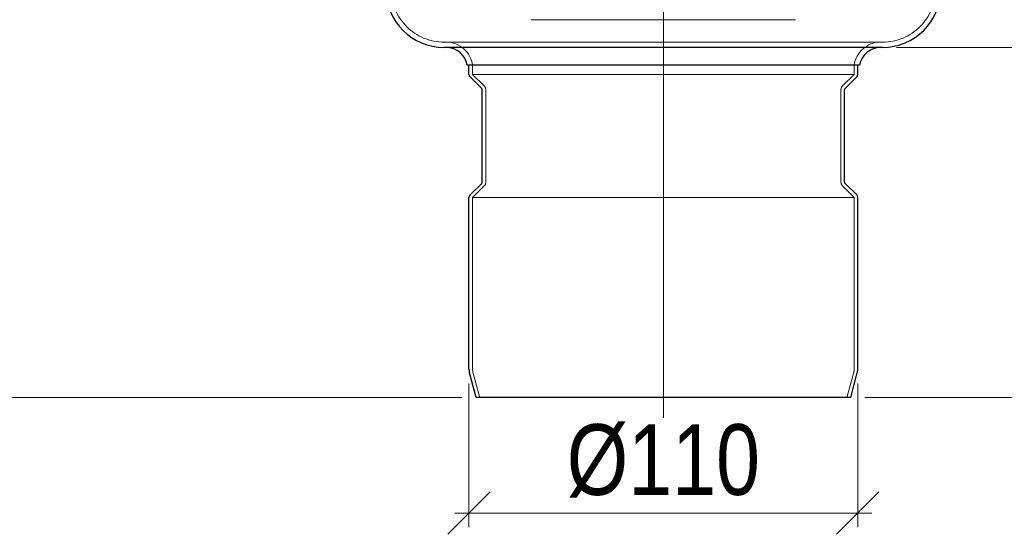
# Model space of a CAD drawing. Header units: millimetres. Extents: x -300186 to 535068, y -28581 to 763298.
# Tile 76 of 256: x -809 to -530, y 137532 to 137677. Entities that reach past the tile are written whole.
import ezdxf

# ---------------------------------------------------------------- set-up
doc = ezdxf.new("R2010")
doc.units = ezdxf.units.MM
doc.header["$LTSCALE"] = 10
doc.header["$PDSIZE"] = -4
doc.linetypes.add('ČERCHOVANÁ', pattern=[25.4, 12.7, -6.35, 0, -6.35])
doc.linetypes.add('ČÁRKOVANÁ', pattern=[19.05, 12.7, -6.35])
for name, color, linetype, lineweight in [('ACO_KOTY', 5, 'Continuous', 13), ('ACO_NEVID', 8, 'ČÁRKOVANÁ', 13), ('ACO_OSY', 6, 'ČERCHOVANÁ', 13), ('ACO_SILNA', 7, 'Continuous', 30)]:
    doc.layers.add(name, color=color, linetype=linetype, lineweight=lineweight)
doc.styles.add('ACO', font='arial.ttf', dxfattribs={"width": 0.8})
doc.dimstyles.new('M1_4 (šipky)', dxfattribs={"dimscale": 4, "dimtxt": 3, "dimasz": 3, "dimexe": 1, "dimexo": 1, "dimgap": 1, "dimtad": 1, "dimdec": 0, "dimtxsty": 'ACO', "dimcen": 3, "dimdle": 1, "dimclrd": 256, "dimclre": 256, "dimclrt": 7, "dimadec": 1, "dimazin": 2, "dimtfac": 0.8, "dimtmove": 0, "dimatfit": 0, "dimldrblk": 'DOTSMALL', "dimfxl": 1, "dimlwd": -1, "dimlwe": -1, "dimarcsym": 1})

# ---------------------------------------------------------------- blocks, each defined once
blk = doc.blocks.new('408057')
at = {"layer": 'ACO_NEVID'}
for p, q in [((5250.47, 3039.36), (5213.09, 3039.36)), ((5287.86, 3039.36), (5250.47, 3039.36)), ((5312.47, 3033), (5188.47, 3033)), ((5196.47, 3023.9), (5196.47, 3026.5)), ((5304.47, 3023.9), (5304.47, 3026.5)), ((5304.47, 3023.9), (5196.47, 3023.9)), ((5199.78, 3020.62), (5196.47, 3023.9)), ((5301.17, 3020.62), (5304.47, 3023.9)), ((5200.22, 2993.42), (5200.22, 3019.56)), ((5300.72, 2993.42), (5300.72, 3019.56)), ((5199.78, 2992.36), (5196.47, 2989.08)), ((5301.17, 2992.36), (5304.47, 2989.08)), ((5304.47, 2989.08), (5196.47, 2989.08)), ((5196.47, 2940.49), (5196.47, 2989.08)), ((5304.47, 2940.49), (5304.47, 2989.08)), ((5198.44, 2932.76), (5196.58, 2939.71)), ((5302.51, 2932.76), (5304.37, 2939.71))]:
    blk.add_line(p, q, dxfattribs=at)
for centre, radius, start, end in [((5188.47, 3048), 15, 180, 270), ((5312.47, 3048), 15, 270, 0), ((5189.06, 3025.5), 7.5, 7.6623, 90), ((5311.89, 3025.5), 7.5, 90, 172.3377), ((5198.72, 3019.56), 1.5, 0, 45.2599), ((5302.22, 3019.56), 1.5, 134.7401, 180), ((5198.72, 2993.42), 1.5, 314.7401, 0), ((5302.22, 2993.42), 1.5, 180, 225.2599), ((5199.47, 2940.49), 3, 180, 195), ((5301.47, 2940.49), 3, 345, 0)]:
    blk.add_arc(centre, radius, start, end, dxfattribs=at)
at = {"layer": 'ACO_OSY'}
blk.add_line((5250.47, 2926.75), (5250.47, 3221.66), dxfattribs=at)
at = {"layer": 'ACO_SILNA'}
for p, q in [((5312.47, 3031.5), (5188.47, 3031.5)), ((5305.97, 3026.5), (5194.97, 3026.5)), ((5195.47, 3023.9), (5195.47, 3026.5)), ((5305.47, 3023.9), (5305.47, 3026.5)), ((5199.08, 3019.91), (5195.77, 3023.19)), ((5301.87, 3019.91), (5305.18, 3023.19)), ((5199.22, 2993.42), (5199.22, 3019.56)), ((5301.72, 2993.42), (5301.72, 3019.56)), ((5199.08, 2993.07), (5195.77, 2989.79)), ((5301.87, 2993.07), (5305.18, 2989.79)), ((5195.47, 2940.49), (5195.47, 2989.08)), ((5305.47, 2940.49), (5305.47, 2989.08)), ((5197.47, 2932.5), (5195.61, 2939.45)), ((5303.47, 2932.5), (5305.34, 2939.45)), ((5303.47, 2932.5), (5197.47, 2932.5)), ((5303.47, 2932.5), (5197.47, 2932.5))]:
    blk.add_line(p, q, dxfattribs=at)
for centre, radius, start, end in [((5188.47, 3048), 16.5, 180, 270), ((5312.47, 3048), 16.5, 270, 0), ((5189.06, 3025.5), 6, 9.5941, 90), ((5311.89, 3025.5), 6, 90, 170.4059), ((5196.47, 3023.9), 1, 180, 225.2599), ((5304.47, 3023.9), 1, 314.7401, 0), ((5198.72, 3019.56), 0.5, 0, 45.2599), ((5302.22, 3019.56), 0.5, 134.7401, 180), ((5198.72, 2993.42), 0.5, 314.7401, 0), ((5302.22, 2993.42), 0.5, 180, 225.2599), ((5196.47, 2989.08), 1, 134.7401, 180), ((5304.47, 2989.08), 1, 0, 45.2599), ((5199.47, 2940.49), 4, 180, 195), ((5301.47, 2940.49), 4, 345, 0)]:
    blk.add_arc(centre, radius, start, end, dxfattribs=at)
blk = doc.blocks.new('_OBLIQUE')
at = {"color": 0, "linetype": 'ByBlock'}
blk.add_line((-0.5, -0.5), (0.5, 0.5), dxfattribs=at)
blk = doc.blocks.new('*D1065')
at = {"layer": 'ACO_KOTY', "color": 0, "transparency": 16777216}
for p, q in [((-367.36, 137843.54), (-367.36, 137665.5)), ((-443.79, 137839.54), (-363.36, 137839.54)), ((-560.79, 137669.5), (-363.36, 137669.5))]:
    blk.add_line(p, q, dxfattribs=at)
at = {"layer": 'Defpoints', "color": 0, "lineweight": -3, "transparency": 16777216}
for p in [(-447.79, 137839.54), (-564.79, 137669.5), (-367.36, 137669.5)]:
    blk.add_point(p, dxfattribs=at)
at = {"layer": 'ACO_KOTY', "color": 0, "transparency": 16777216, "xscale": 12, "yscale": 12, "zscale": 12}
for p, rotation in [((-367.36, 137839.54), 90), ((-367.36, 137669.5), 270)]:
    blk.add_blockref('_OBLIQUE', p, dxfattribs=dict(at, rotation=rotation))
at = {"layer": 'ACO_KOTY', "color": 7, "transparency": 16777216, "insert": (-381.57, 137754.52), "char_height": 20, "attachment_point": 5, "rotation": 90, "style": 'ACO'}
blk.add_mtext('170', dxfattribs=at)
blk = doc.blocks.new('_DotSmall')
at = {"color": 0, "linetype": 'ByBlock', "const_width": 0.5}
blk.add_lwpolyline([(-0.0625, 0, 1), (0.0625, 0, 1)], format="xyb", close=True, dxfattribs=at)
blk = doc.blocks.new('*D1066')
at = {"layer": 'ACO_KOTY', "color": 0, "transparency": 16777216}
for p, q in [((-367.36, 137566.5), (-367.36, 137673.5)), ((-560.79, 137669.5), (-363.36, 137669.5)), ((-569.79, 137570.5), (-363.36, 137570.5))]:
    blk.add_line(p, q, dxfattribs=at)
at = {"layer": 'Defpoints', "color": 0, "lineweight": -3, "transparency": 16777216}
for p in [(-564.79, 137669.5), (-367.36, 137669.5), (-573.79, 137570.5)]:
    blk.add_point(p, dxfattribs=at)
at = {"layer": 'ACO_KOTY', "color": 0, "transparency": 16777216, "xscale": 12, "yscale": 12, "zscale": 12}
for p, rotation in [((-367.36, 137669.5), 90), ((-367.36, 137570.5), 270)]:
    blk.add_blockref('_OBLIQUE', p, dxfattribs=dict(at, rotation=rotation))
at = {"layer": 'ACO_KOTY', "color": 7, "transparency": 16777216, "insert": (-381.57, 137620), "char_height": 20, "attachment_point": 5, "rotation": 90, "style": 'ACO'}
blk.add_mtext('99', dxfattribs=at)
blk = doc.blocks.new('*D1067')
at = {"layer": 'ACO_KOTY', "color": 0, "transparency": 16777216}
for p, q in [((-681.79, 137574.49), (-681.79, 137533.81)), ((-571.79, 137574.49), (-571.79, 137533.81)), ((-685.79, 137537.81), (-567.79, 137537.81))]:
    blk.add_line(p, q, dxfattribs=at)
at = {"layer": 'Defpoints', "color": 0, "lineweight": -3, "transparency": 16777216}
for p in [(-681.79, 137578.49), (-571.79, 137578.49), (-571.79, 137537.81)]:
    blk.add_point(p, dxfattribs=at)
at = {"layer": 'ACO_KOTY', "color": 0, "transparency": 16777216, "xscale": 12, "yscale": 12, "zscale": 12, "rotation": 180}
blk.add_blockref('_OBLIQUE', (-681.79, 137537.81), dxfattribs=at)
at = {"layer": 'ACO_KOTY', "color": 0, "transparency": 16777216, "xscale": 12, "yscale": 12, "zscale": 12}
blk.add_blockref('_OBLIQUE', (-571.79, 137537.81), dxfattribs=at)
at = {"layer": 'ACO_KOTY', "color": 7, "transparency": 16777216, "insert": (-626.79, 137552.58), "char_height": 20, "attachment_point": 5, "style": 'ACO'}
blk.add_mtext('%%c110', dxfattribs=at)
blk = doc.blocks.new('*D1068')
at = {"layer": 'ACO_KOTY', "color": 0, "transparency": 16777216}
for p, q in [((-825.85, 137843.54), (-825.85, 137566.5)), ((-809.79, 137839.54), (-829.85, 137839.54)), ((-683.79, 137570.5), (-829.85, 137570.5))]:
    blk.add_line(p, q, dxfattribs=at)
at = {"layer": 'Defpoints', "color": 0, "lineweight": -3, "transparency": 16777216}
for p in [(-805.79, 137839.54), (-825.85, 137570.5), (-679.79, 137570.5)]:
    blk.add_point(p, dxfattribs=at)
at = {"layer": 'ACO_KOTY', "color": 0, "transparency": 16777216, "xscale": 12, "yscale": 12, "zscale": 12}
for p, rotation in [((-825.85, 137839.54), 90), ((-825.85, 137570.5), 270)]:
    blk.add_blockref('_OBLIQUE', p, dxfattribs=dict(at, rotation=rotation))
at = {"layer": 'ACO_KOTY', "color": 7, "transparency": 16777216, "insert": (-840.06, 137705.02), "char_height": 20, "attachment_point": 5, "rotation": 90, "style": 'ACO'}
blk.add_mtext('269', dxfattribs=at)

msp = doc.modelspace()

# ---------------------------------------------------------------- block references
at = {"layer": 'ACO_SILNA'}
msp.add_blockref('408057', (-5877.262, 134638.004), dxfattribs=at)

# ---------------------------------------------------------------- dimensions: what is measured, and where the dimension line sits
at = {"layer": 'ACO_KOTY', "color": 0}
for base, p1, p2, picture, middle in [((-825.853, 137570.502), (-805.787, 137839.541), (-679.787, 137570.502), '*D1068', (-840.065, 137705.022)), ((-367.357, 137669.502), (-447.787, 137839.541), (-564.787, 137669.502), '*D1065', (-381.569, 137754.522)), ((-367.357, 137669.502), (-573.787, 137570.502), (-564.787, 137669.502), '*D1066', (-381.569, 137620.002))]:
    dim = msp.add_linear_dim(base=base, p1=p1, p2=p2, angle=90, dimstyle='M1_4 (šipky)', override={"dimtxt": 5, "dimblk1": 'OBLIQUE', "dimblk2": 'OBLIQUE', "dimsah": 1, "dimclrd": 0, "dimclre": 0}, dxfattribs=at)
    dim.commit()
    dim.dimension.update_dxf_attribs({"geometry": picture, "text_midpoint": middle})
dim = msp.add_linear_dim(base=(-571.787, 137537.813), p1=(-681.787, 137578.493), p2=(-571.787, 137578.493), text='%%c<>', dimstyle='M1_4 (šipky)', override={"dimtxt": 5, "dimblk1": 'OBLIQUE', "dimblk2": 'OBLIQUE', "dimsah": 1, "dimclrd": 0, "dimclre": 0}, dxfattribs=at)
dim.commit()
dim.dimension.update_dxf_attribs({"geometry": '*D1067', "text_midpoint": (-626.787, 137552.584)})

doc.saveas('drawing.dxf')
